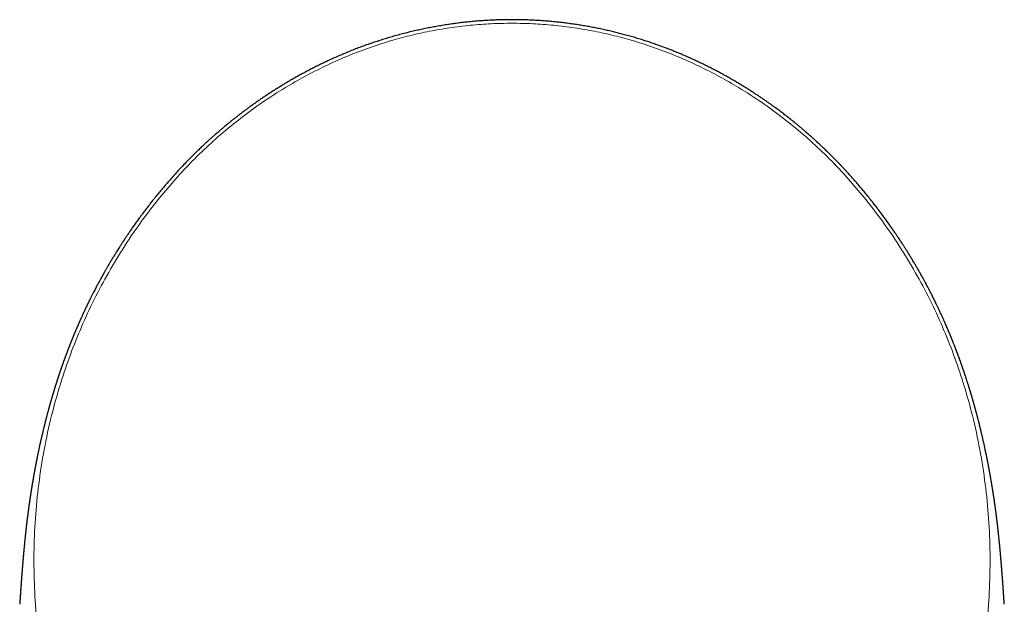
# Model space of a CAD drawing. Header units: millimetres. Extents: x 8 to 536, y 12 to 375.
# Tile 111 of 114: x 254 to 300, y 348 to 375. Entities that reach past the tile are written whole.
import ezdxf

# ---------------------------------------------------------------- set-up
doc = ezdxf.new("R2010")
doc.units = ezdxf.units.MM

msp = doc.modelspace()

# ---------------------------------------------------------------- linework, layer by layer
at = {"color": 7, "linetype": 'Continuous', "lineweight": 30}
for points, knots in [([(277.209, 375.161), (277.12, 375.161), (276.942, 375.16), (276.677, 375.155), (276.414, 375.146), (276.154, 375.134), (275.896, 375.119), (275.641, 375.101), (275.38, 375.079), (275.113, 375.053), (274.842, 375.022), (274.574, 374.989), (274.309, 374.952), (274.043, 374.912), (273.775, 374.868), (273.506, 374.82), (273.242, 374.77), (272.981, 374.716), (272.724, 374.66), (272.457, 374.598), (272.18, 374.53), (271.894, 374.455), (271.613, 374.378), (271.343, 374.299), (271.083, 374.219), (270.833, 374.139), (270.588, 374.057), (270.348, 373.974), (270.113, 373.889), (269.87, 373.797), (269.619, 373.7), (269.362, 373.595), (269.111, 373.49), (268.865, 373.382), (268.625, 373.274), (268.389, 373.164), (268.16, 373.054), (267.938, 372.944), (267.721, 372.834), (267.511, 372.724), (267.312, 372.617), (267.123, 372.513), (266.943, 372.412), (266.769, 372.312), (266.599, 372.213), (266.435, 372.115), (266.265, 372.012), (266.092, 371.904), (265.916, 371.793), (265.746, 371.683), (265.581, 371.574), (265.42, 371.467), (265.265, 371.361), (265.116, 371.257), (264.972, 371.155), (264.835, 371.056), (264.702, 370.96), (264.568, 370.86), (264.433, 370.758), (264.296, 370.654), (264.165, 370.552), (264.041, 370.454), (263.922, 370.359), (263.812, 370.27), (263.712, 370.188), (263.621, 370.113), (263.549, 370.052), (263.494, 370.005), (263.455, 369.972), (263.417, 369.94), (263.38, 369.909), (263.345, 369.878), (263.312, 369.85), (263.282, 369.824), (263.256, 369.801), (263.234, 369.782), (263.215, 369.765), (263.2, 369.752), (263.187, 369.741), (263.173, 369.729), (263.158, 369.715), (263.14, 369.699), (263.116, 369.679), (263.087, 369.653), (263.053, 369.622), (263.013, 369.587), (262.97, 369.548), (262.922, 369.505), (262.87, 369.458), (262.815, 369.407), (262.755, 369.352), (262.691, 369.293), (262.623, 369.229), (262.551, 369.162), (262.475, 369.09), (262.396, 369.014), (262.316, 368.936), (262.234, 368.857), (262.154, 368.778), (262.074, 368.698), (261.995, 368.618), (261.916, 368.539), (261.794, 368.414), (261.631, 368.243), (261.429, 368.028), (261.233, 367.813), (261.042, 367.599), (260.858, 367.387), (260.68, 367.178), (260.508, 366.971), (260.34, 366.765), (260.206, 366.597), (260.102, 366.464), (260.027, 366.368), (259.953, 366.272), (259.88, 366.177), (259.809, 366.082), (259.736, 365.985), (259.662, 365.884), (259.587, 365.782), (259.515, 365.683), (259.446, 365.587), (259.38, 365.495), (259.317, 365.405), (259.257, 365.319), (259.2, 365.237), (259.146, 365.159), (259.095, 365.085), (259.051, 365.02), (259.012, 364.962), (258.979, 364.913), (258.947, 364.866), (258.919, 364.823), (258.897, 364.789), (258.882, 364.767), (258.874, 364.755), (258.867, 364.744), (258.859, 364.733), (258.849, 364.717), (258.837, 364.698), (258.822, 364.676), (258.805, 364.65), (258.785, 364.62), (258.763, 364.586), (258.738, 364.548), (258.712, 364.506), (258.682, 364.46), (258.641, 364.396), (258.589, 364.314), (258.532, 364.223), (258.479, 364.138), (258.43, 364.06), (258.385, 363.985), (258.339, 363.91), (258.293, 363.834), (258.248, 363.759), (258.205, 363.687), (258.163, 363.616), (258.127, 363.554), (258.096, 363.501), (258.07, 363.457), (258.044, 363.413), (258.018, 363.367), (257.991, 363.32), (257.964, 363.273), (257.94, 363.23), (257.919, 363.194), (257.903, 363.166), (257.89, 363.142), (257.88, 363.124), (257.872, 363.11), (257.867, 363.101), (257.863, 363.093), (257.857, 363.082), (257.85, 363.069), (257.839, 363.05), (257.825, 363.025), (257.809, 362.996), (257.791, 362.965), (257.774, 362.932), (257.755, 362.899), (257.73, 362.853), (257.697, 362.793), (257.657, 362.718), (257.614, 362.638), (257.57, 362.555), (257.524, 362.467), (257.476, 362.376), (257.433, 362.293), (257.396, 362.22), (257.364, 362.158), (257.333, 362.097), (257.304, 362.038), (257.28, 361.991), (257.263, 361.957), (257.251, 361.933), (257.24, 361.91), (257.229, 361.889), (257.22, 361.869), (257.212, 361.853), (257.206, 361.84), (257.201, 361.831), (257.197, 361.823), (257.192, 361.813), (257.186, 361.8), (257.178, 361.783), (257.168, 361.764), (257.157, 361.741), (257.145, 361.716), (257.132, 361.689), (257.117, 361.658), (257.101, 361.625), (257.065, 361.549), (257.01, 361.433), (256.937, 361.277), (256.866, 361.123), (256.814, 361.008), (256.781, 360.933), (256.765, 360.898), (256.751, 360.867), (256.739, 360.84), (256.729, 360.816), (256.722, 360.799), (256.716, 360.787), (256.713, 360.779), (256.71, 360.772), (256.707, 360.767), (256.705, 360.762), (256.703, 360.756), (256.7, 360.749), (256.695, 360.739), (256.689, 360.725), (256.681, 360.708), (256.673, 360.687), (256.663, 360.666), (256.654, 360.645), (256.642, 360.617), (256.628, 360.583), (256.611, 360.544), (256.594, 360.504), (256.576, 360.463), (256.561, 360.427), (256.549, 360.398), (256.541, 360.379), (256.534, 360.363), (256.529, 360.35), (256.525, 360.34), (256.521, 360.331), (256.516, 360.319), (256.51, 360.304), (256.502, 360.285), (256.492, 360.261), (256.48, 360.232), (256.467, 360.2), (256.452, 360.165), (256.439, 360.132), (256.427, 360.102), (256.416, 360.076), (256.405, 360.048), (256.393, 360.02), (256.383, 359.994), (256.375, 359.973), (256.368, 359.957), (256.364, 359.945), (256.359, 359.935), (256.354, 359.922), (256.348, 359.907), (256.341, 359.888), (256.332, 359.867), (256.323, 359.843), (256.314, 359.82), (256.305, 359.797), (256.296, 359.774), (256.285, 359.746), (256.272, 359.714), (256.258, 359.677), (256.245, 359.643), (256.235, 359.618), (256.228, 359.601), (256.224, 359.59), (256.22, 359.579), (256.215, 359.566), (256.209, 359.55), (256.202, 359.531), (256.194, 359.51), (256.183, 359.481), (256.169, 359.445), (256.154, 359.405), (256.14, 359.368), (256.128, 359.336), (256.118, 359.308), (256.109, 359.283), (256.101, 359.262), (256.095, 359.247), (256.092, 359.237), (256.089, 359.231), (256.087, 359.224), (256.083, 359.215), (256.079, 359.203), (256.073, 359.187), (256.067, 359.169), (256.057, 359.144), (256.046, 359.112), (256.033, 359.077), (256.021, 359.045), (256.011, 359.016), (256.002, 358.991), (255.994, 358.968), (255.987, 358.948), (255.98, 358.929), (255.972, 358.907), (255.962, 358.88), (255.952, 358.85), (255.941, 358.818), (255.93, 358.787), (255.919, 358.756), (255.909, 358.727), (255.9, 358.703), (255.893, 358.683), (255.887, 358.665), (255.881, 358.645), (255.871, 358.617), (255.858, 358.579), (255.842, 358.534), (255.827, 358.489), (255.813, 358.446), (255.801, 358.412), (255.792, 358.384), (255.784, 358.361), (255.776, 358.336), (255.768, 358.311), (255.76, 358.287), (255.752, 358.264), (255.746, 358.244), (255.74, 358.225), (255.734, 358.209), (255.73, 358.195), (255.726, 358.183), (255.722, 358.171), (255.718, 358.158), (255.713, 358.142), (255.706, 358.123), (255.699, 358.099), (255.69, 358.073), (255.682, 358.046), (255.673, 358.021), (255.666, 357.998), (255.66, 357.979), (255.655, 357.962), (255.649, 357.945), (255.643, 357.926), (255.637, 357.904), (255.629, 357.88), (255.62, 357.851), (255.61, 357.819), (255.599, 357.786), (255.59, 357.754), (255.581, 357.726), (255.573, 357.701), (255.565, 357.676), (255.557, 357.649), (255.548, 357.62), (255.539, 357.59), (255.53, 357.559), (255.52, 357.526), (255.51, 357.491), (255.5, 357.458), (255.491, 357.43), (255.484, 357.406), (255.478, 357.384), (255.471, 357.361), (255.463, 357.334), (255.454, 357.304), (255.444, 357.271), (255.434, 357.234), (255.423, 357.196), (255.412, 357.16), (255.403, 357.127), (255.394, 357.097), (255.387, 357.071), (255.379, 357.045), (255.373, 357.022), (255.367, 357.001), (255.361, 356.981), (255.355, 356.959), (255.349, 356.936), (255.342, 356.913), (255.336, 356.889), (255.329, 356.865), (255.323, 356.843), (255.318, 356.825), (255.313, 356.809), (255.309, 356.792), (255.304, 356.773), (255.299, 356.756), (255.294, 356.738), (255.286, 356.708), (255.274, 356.665), (255.259, 356.609), (255.244, 356.554), (255.229, 356.498), (255.215, 356.444), (255.201, 356.393), (255.189, 356.344), (255.18, 356.309), (255.173, 356.282), (255.168, 356.264), (255.164, 356.247), (255.16, 356.232), (255.156, 356.218), (255.152, 356.201), (255.148, 356.184), (255.143, 356.168), (255.139, 356.152), (255.135, 356.134), (255.129, 356.112), (255.123, 356.088), (255.118, 356.065), (255.113, 356.046), (255.109, 356.03), (255.106, 356.017), (255.103, 356.006), (255.099, 355.992), (255.092, 355.964), (255.081, 355.92), (255.067, 355.863), (255.054, 355.806), (255.04, 355.75), (255.026, 355.693), (255.01, 355.626), (254.992, 355.548), (254.971, 355.46), (254.951, 355.372), (254.932, 355.286), (254.913, 355.202), (254.894, 355.118), (254.878, 355.044), (254.864, 354.981), (254.852, 354.928), (254.841, 354.875), (254.83, 354.822), (254.819, 354.773), (254.811, 354.732), (254.803, 354.695), (254.795, 354.658), (254.787, 354.619), (254.78, 354.582), (254.772, 354.544), (254.764, 354.507), (254.757, 354.472), (254.75, 354.437), (254.743, 354.402), (254.736, 354.368), (254.729, 354.333), (254.723, 354.302), (254.718, 354.275), (254.713, 354.251), (254.708, 354.226), (254.703, 354.201), (254.699, 354.177), (254.694, 354.154), (254.69, 354.13), (254.685, 354.107), (254.682, 354.088), (254.678, 354.068), (254.674, 354.046), (254.67, 354.025), (254.666, 354.006), (254.662, 353.986), (254.659, 353.966), (254.655, 353.948), (254.652, 353.933), (254.65, 353.918), (254.647, 353.903), (254.644, 353.886), (254.64, 353.868), (254.637, 353.853), (254.635, 353.839), (254.632, 353.825), (254.629, 353.809), (254.626, 353.793), (254.624, 353.779), (254.622, 353.767), (254.62, 353.757), (254.618, 353.745), (254.615, 353.73), (254.612, 353.714), (254.609, 353.698), (254.606, 353.683), (254.604, 353.668), (254.601, 353.652), (254.598, 353.634), (254.595, 353.617), (254.592, 353.603), (254.59, 353.589), (254.587, 353.572), (254.583, 353.553), (254.58, 353.533), (254.577, 353.515), (254.574, 353.498), (254.57, 353.479), (254.567, 353.459), (254.564, 353.44), (254.561, 353.422), (254.558, 353.405), (254.554, 353.385), (254.551, 353.364), (254.547, 353.345), (254.544, 353.327), (254.541, 353.307), (254.537, 353.286), (254.534, 353.266), (254.53, 353.244), (254.526, 353.216), (254.52, 353.183), (254.515, 353.149), (254.509, 353.116), (254.504, 353.083), (254.498, 353.05), (254.493, 353.017), (254.488, 352.987), (254.484, 352.961), (254.48, 352.937), (254.476, 352.914), (254.473, 352.89), (254.469, 352.869), (254.466, 352.85), (254.463, 352.83), (254.46, 352.81), (254.457, 352.792), (254.454, 352.772), (254.45, 352.748), (254.446, 352.718), (254.441, 352.687), (254.437, 352.657), (254.432, 352.628), (254.428, 352.598), (254.423, 352.567), (254.418, 352.535), (254.413, 352.502), (254.409, 352.47), (254.404, 352.437), (254.4, 352.409), (254.397, 352.386), (254.394, 352.37), (254.392, 352.354), (254.389, 352.336), (254.386, 352.316), (254.384, 352.297), (254.381, 352.277), (254.378, 352.256), (254.374, 352.231), (254.371, 352.206), (254.368, 352.183), (254.365, 352.16), (254.361, 352.136), (254.358, 352.11), (254.355, 352.089), (254.353, 352.073), (254.351, 352.06), (254.349, 352.047), (254.347, 352.032), (254.344, 352.013), (254.342, 351.992), (254.339, 351.972), (254.337, 351.955), (254.334, 351.938), (254.332, 351.921), (254.33, 351.903), (254.327, 351.885), (254.325, 351.868), (254.323, 351.852), (254.321, 351.835), (254.318, 351.814), (254.315, 351.786), (254.311, 351.757), (254.307, 351.729), (254.304, 351.704), (254.301, 351.68), (254.298, 351.655), (254.294, 351.628), (254.291, 351.601), (254.288, 351.577), (254.285, 351.554), (254.282, 351.53), (254.279, 351.502), (254.275, 351.472), (254.272, 351.443), (254.268, 351.416), (254.265, 351.388), (254.261, 351.357), (254.257, 351.32), (254.252, 351.282), (254.248, 351.246), (254.244, 351.213), (254.241, 351.18), (254.235, 351.131), (254.228, 351.07), (254.22, 350.997), (254.212, 350.929), (254.205, 350.858), (254.197, 350.783), (254.189, 350.707), (254.181, 350.634), (254.174, 350.562), (254.166, 350.488), (254.159, 350.411), (254.151, 350.334), (254.143, 350.255), (254.136, 350.179), (254.13, 350.117), (254.126, 350.067), (254.122, 350.028), (254.118, 349.986), (254.114, 349.941), (254.111, 349.9), (254.107, 349.865), (254.105, 349.839), (254.103, 349.814), (254.101, 349.79), (254.099, 349.764), (254.096, 349.737), (254.094, 349.709), (254.091, 349.683), (254.089, 349.658), (254.087, 349.636), (254.086, 349.616), (254.084, 349.595), (254.082, 349.572), (254.08, 349.546), (254.078, 349.521), (254.076, 349.499), (254.074, 349.48), (254.073, 349.461), (254.071, 349.441), (254.069, 349.42), (254.068, 349.399), (254.066, 349.379), (254.065, 349.361), (254.063, 349.346), (254.062, 349.332), (254.061, 349.317), (254.06, 349.3), (254.058, 349.282), (254.057, 349.265), (254.056, 349.25), (254.054, 349.236), (254.053, 349.219), (254.052, 349.199), (254.05, 349.177), (254.048, 349.158), (254.047, 349.141), (254.046, 349.123), (254.044, 349.103), (254.042, 349.082), (254.041, 349.064), (254.04, 349.047), (254.038, 349.029), (254.037, 349.009), (254.035, 348.991), (254.034, 348.977), (254.033, 348.964), (254.032, 348.951), (254.031, 348.935), (254.03, 348.919), (254.028, 348.9), (254.027, 348.876), (254.025, 348.849), (254.023, 348.821), (254.021, 348.795), (254.019, 348.769), (254.017, 348.742), (254.015, 348.715), (254.013, 348.689), (254.011, 348.667), (254.01, 348.646), (254.008, 348.625), (254.006, 348.601), (254.005, 348.579), (254.003, 348.559), (254.002, 348.541), (254.001, 348.522), (253.999, 348.502), (253.998, 348.484), (253.997, 348.465), (253.995, 348.447), (253.994, 348.428), (253.993, 348.411), (253.991, 348.393), (253.99, 348.372), (253.988, 348.352), (253.987, 348.333), (253.986, 348.315), (253.984, 348.293), (253.983, 348.269), (253.981, 348.243), (253.979, 348.219), (253.977, 348.193), (253.975, 348.166), (253.973, 348.136), (253.971, 348.104), (253.969, 348.071), (253.967, 348.038), (253.964, 348.004), (253.962, 347.971), (253.96, 347.942), (253.958, 347.919), (253.957, 347.901), (253.956, 347.886), (253.955, 347.871), (253.954, 347.853), (253.952, 347.83), (253.95, 347.802), (253.948, 347.768), (253.946, 347.73), (253.943, 347.686), (253.939, 347.637), (253.936, 347.581), (253.933, 347.543), (253.932, 347.523)], [0, 0, 0, 0, 0.005836, 0.011625, 0.017366, 0.023061, 0.028708, 0.034309, 0.039862, 0.045916, 0.051913, 0.057853, 0.063736, 0.069562, 0.075678, 0.081731, 0.08772, 0.093646, 0.099508, 0.105307, 0.112059, 0.118723, 0.125298, 0.131784, 0.137866, 0.143868, 0.149791, 0.155634, 0.161398, 0.167083, 0.173682, 0.18017, 0.186549, 0.192816, 0.199098, 0.205265, 0.211317, 0.217254, 0.223077, 0.228787, 0.234382, 0.23949, 0.244499, 0.24941, 0.254221, 0.258933, 0.263545, 0.268854, 0.274025, 0.279059, 0.283956, 0.28881, 0.293522, 0.298091, 0.302516, 0.306799, 0.310939, 0.314953, 0.319491, 0.323875, 0.328103, 0.332177, 0.336096, 0.339859, 0.343044, 0.346108, 0.349053, 0.3504, 0.35172, 0.353014, 0.354281, 0.355479, 0.356645, 0.35768, 0.358584, 0.359358, 0.360002, 0.360526, 0.360927, 0.361374, 0.361914, 0.36255, 0.363279, 0.364346, 0.365567, 0.36694, 0.368467, 0.370147, 0.371981, 0.373967, 0.376107, 0.3784, 0.380846, 0.383444, 0.386196, 0.389101, 0.392158, 0.395095, 0.398114, 0.401122, 0.404118, 0.407101, 0.410072, 0.418109, 0.426053, 0.433904, 0.441662, 0.449327, 0.456765, 0.464113, 0.471371, 0.478539, 0.481914, 0.485269, 0.488603, 0.491917, 0.495201, 0.498402, 0.502052, 0.505572, 0.50896, 0.512217, 0.515406, 0.518459, 0.521375, 0.524155, 0.526798, 0.529306, 0.531677, 0.533441, 0.535113, 0.536677, 0.538135, 0.539487, 0.540016, 0.540405, 0.54069, 0.541077, 0.54159, 0.542218, 0.542968, 0.543841, 0.544836, 0.545974, 0.54724, 0.548632, 0.550151, 0.551796, 0.555082, 0.558226, 0.560915, 0.563493, 0.565958, 0.568312, 0.570935, 0.573404, 0.575719, 0.578006, 0.580395, 0.581782, 0.5832, 0.584651, 0.586135, 0.587651, 0.589199, 0.590749, 0.591819, 0.592733, 0.59349, 0.594091, 0.594536, 0.594776, 0.595011, 0.59534, 0.595761, 0.596275, 0.597188, 0.598153, 0.599155, 0.600193, 0.601267, 0.602377, 0.604644, 0.607047, 0.609585, 0.612249, 0.615036, 0.617946, 0.620979, 0.622908, 0.624885, 0.626883, 0.628755, 0.630475, 0.631264, 0.632017, 0.632733, 0.633413, 0.634045, 0.634563, 0.634957, 0.635227, 0.635447, 0.635753, 0.636161, 0.636673, 0.637287, 0.638004, 0.638774, 0.639636, 0.640589, 0.641633, 0.642739, 0.647645, 0.65248, 0.657246, 0.661941, 0.663124, 0.664193, 0.665145, 0.665981, 0.6667, 0.667303, 0.667578, 0.667819, 0.668027, 0.668202, 0.668344, 0.668472, 0.668684, 0.668993, 0.669422, 0.669957, 0.670599, 0.671265, 0.67191, 0.672535, 0.673803, 0.674975, 0.676146, 0.677407, 0.678758, 0.679414, 0.680003, 0.680495, 0.680889, 0.681185, 0.681389, 0.681735, 0.682193, 0.682764, 0.683499, 0.684364, 0.68534, 0.686392, 0.687517, 0.688284, 0.689081, 0.689909, 0.690767, 0.691636, 0.692213, 0.692671, 0.693011, 0.693288, 0.693631, 0.6941, 0.694658, 0.695306, 0.696028, 0.696737, 0.697421, 0.69808, 0.698714, 0.699908, 0.701, 0.701994, 0.702888, 0.703212, 0.703521, 0.703819, 0.70419, 0.704664, 0.705241, 0.705881, 0.706499, 0.707813, 0.709002, 0.710065, 0.711003, 0.711823, 0.712539, 0.713151, 0.713659, 0.71385, 0.71402, 0.714188, 0.714443, 0.714798, 0.715252, 0.715803, 0.716371, 0.717491, 0.718517, 0.719449, 0.720264, 0.720994, 0.721639, 0.722199, 0.722707, 0.723328, 0.724095, 0.72499, 0.725897, 0.726798, 0.727691, 0.728536, 0.729266, 0.729757, 0.730233, 0.730777, 0.731391, 0.732657, 0.733943, 0.735214, 0.736429, 0.737528, 0.738088, 0.738744, 0.739477, 0.740184, 0.740847, 0.741465, 0.742038, 0.742562, 0.742991, 0.743376, 0.743717, 0.744013, 0.744341, 0.744773, 0.745311, 0.745933, 0.746701, 0.747439, 0.748147, 0.748784, 0.749295, 0.749724, 0.750162, 0.75067, 0.751249, 0.751905, 0.752666, 0.753533, 0.754506, 0.75535, 0.756076, 0.756731, 0.75739, 0.758055, 0.758892, 0.759663, 0.76043, 0.761344, 0.762306, 0.763177, 0.763933, 0.764529, 0.765059, 0.76567, 0.766363, 0.767144, 0.768025, 0.769005, 0.770034, 0.770975, 0.771843, 0.772594, 0.773253, 0.773922, 0.774588, 0.775051, 0.775542, 0.776139, 0.776734, 0.777303, 0.777915, 0.778579, 0.779189, 0.779608, 0.779956, 0.780404, 0.780924, 0.781382, 0.781778, 0.782247, 0.783737, 0.785052, 0.786544, 0.787934, 0.789279, 0.79067, 0.791829, 0.792969, 0.793374, 0.793857, 0.794295, 0.794647, 0.79499, 0.795419, 0.795881, 0.796295, 0.79665, 0.79706, 0.797619, 0.798312, 0.798888, 0.799352, 0.799759, 0.800054, 0.800326, 0.800644, 0.801052, 0.802476, 0.803932, 0.805328, 0.806733, 0.808148, 0.809538, 0.81174, 0.813945, 0.816148, 0.818236, 0.820318, 0.822393, 0.824465, 0.825771, 0.827099, 0.828355, 0.829685, 0.831024, 0.831932, 0.832742, 0.833781, 0.834644, 0.835606, 0.836521, 0.837437, 0.838309, 0.839131, 0.839987, 0.84085, 0.84166, 0.84255, 0.843132, 0.843647, 0.844273, 0.844967, 0.845491, 0.846041, 0.846697, 0.84726, 0.847663, 0.848147, 0.848736, 0.849253, 0.849661, 0.850128, 0.850708, 0.851139, 0.851497, 0.851809, 0.852182, 0.852629, 0.853076, 0.853452, 0.853762, 0.854107, 0.854481, 0.854907, 0.855273, 0.855546, 0.855755, 0.856038, 0.856413, 0.856838, 0.857253, 0.857588, 0.857916, 0.858317, 0.858784, 0.859207, 0.859559, 0.859865, 0.860229, 0.860755, 0.861272, 0.86169, 0.862064, 0.862532, 0.863078, 0.863555, 0.863935, 0.864343, 0.864852, 0.865392, 0.86585, 0.866234, 0.866721, 0.867299, 0.86779, 0.868175, 0.868962, 0.869839, 0.870584, 0.871422, 0.872238, 0.873027, 0.873838, 0.874675, 0.875225, 0.875763, 0.876371, 0.876976, 0.877485, 0.8779, 0.878392, 0.878915, 0.879367, 0.879752, 0.880387, 0.881125, 0.881933, 0.882613, 0.88333, 0.884099, 0.884807, 0.8856, 0.886416, 0.887223, 0.88799, 0.888826, 0.889267, 0.889661, 0.890023, 0.890448, 0.890953, 0.89146, 0.891872, 0.892378, 0.893004, 0.89366, 0.894185, 0.894687, 0.895326, 0.89597, 0.896537, 0.896847, 0.897141, 0.897441, 0.897802, 0.898262, 0.898825, 0.899287, 0.899684, 0.900069, 0.900498, 0.900924, 0.901385, 0.901789, 0.902146, 0.902472, 0.903026, 0.903689, 0.90445, 0.905128, 0.905695, 0.906217, 0.906814, 0.907512, 0.908163, 0.908722, 0.909234, 0.909765, 0.910434, 0.911191, 0.911901, 0.912503, 0.913094, 0.91385, 0.91476, 0.915693, 0.916524, 0.917282, 0.918027, 0.918798, 0.920717, 0.922317, 0.923887, 0.925476, 0.92727, 0.929085, 0.930722, 0.932324, 0.934057, 0.935808, 0.937578, 0.939379, 0.941154, 0.942778, 0.943648, 0.944516, 0.94546, 0.946504, 0.94756, 0.948233, 0.948831, 0.949369, 0.9499, 0.950456, 0.951096, 0.951713, 0.952345, 0.952905, 0.953371, 0.953814, 0.954257, 0.954794, 0.955375, 0.955973, 0.956453, 0.956866, 0.957272, 0.957714, 0.958184, 0.958708, 0.959149, 0.959525, 0.959864, 0.960152, 0.960474, 0.960861, 0.961301, 0.961666, 0.961994, 0.962298, 0.962637, 0.963114, 0.963636, 0.964059, 0.964416, 0.964774, 0.96526, 0.965739, 0.966141, 0.966478, 0.966854, 0.967391, 0.967772, 0.968059, 0.968329, 0.968612, 0.968949, 0.969353, 0.969711, 0.970214, 0.970936, 0.971495, 0.972065, 0.972675, 0.973241, 0.973821, 0.974432, 0.974963, 0.975325, 0.975813, 0.976357, 0.976876, 0.977298, 0.977637, 0.978092, 0.978553, 0.978946, 0.979311, 0.979759, 0.980187, 0.980524, 0.980907, 0.98139, 0.981875, 0.982251, 0.982614, 0.983074, 0.983705, 0.984206, 0.984744, 0.985317, 0.9859, 0.986538, 0.987253, 0.988006, 0.988713, 0.989456, 0.990207, 0.990888, 0.991331, 0.991726, 0.99207, 0.992363, 0.992717, 0.993216, 0.99386, 0.994578, 0.995418, 0.99638, 0.997465, 0.998671, 1, 1, 1, 1]), ([(300.487, 347.523), (300.485, 347.544), (300.482, 347.584), (300.479, 347.642), (300.475, 347.693), (300.472, 347.737), (300.47, 347.774), (300.468, 347.804), (300.466, 347.828), (300.465, 347.846), (300.464, 347.863), (300.462, 347.88), (300.461, 347.899), (300.46, 347.921), (300.458, 347.947), (300.456, 347.975), (300.454, 348.007), (300.452, 348.04), (300.449, 348.075), (300.447, 348.11), (300.444, 348.148), (300.441, 348.187), (300.439, 348.225), (300.436, 348.26), (300.434, 348.292), (300.432, 348.325), (300.429, 348.357), (300.427, 348.384), (300.426, 348.407), (300.425, 348.425), (300.423, 348.442), (300.422, 348.459), (300.421, 348.475), (300.42, 348.493), (300.418, 348.51), (300.417, 348.525), (300.417, 348.536), (300.416, 348.549), (300.415, 348.565), (300.413, 348.582), (300.412, 348.598), (300.411, 348.614), (300.41, 348.63), (300.409, 348.647), (300.407, 348.663), (300.407, 348.676), (300.406, 348.687), (300.405, 348.699), (300.404, 348.713), (300.403, 348.729), (300.401, 348.746), (300.4, 348.763), (300.399, 348.777), (300.398, 348.789), (300.397, 348.802), (300.396, 348.817), (300.395, 348.832), (300.394, 348.844), (300.393, 348.858), (300.392, 348.874), (300.39, 348.894), (300.389, 348.914), (300.387, 348.931), (300.386, 348.947), (300.385, 348.964), (300.384, 348.982), (300.382, 348.998), (300.381, 349.012), (300.38, 349.027), (300.379, 349.045), (300.377, 349.063), (300.376, 349.081), (300.375, 349.096), (300.374, 349.111), (300.372, 349.126), (300.371, 349.144), (300.37, 349.162), (300.368, 349.177), (300.367, 349.19), (300.367, 349.201), (300.366, 349.212), (300.365, 349.226), (300.363, 349.242), (300.362, 349.259), (300.361, 349.274), (300.36, 349.288), (300.359, 349.3), (300.357, 349.32), (300.355, 349.349), (300.352, 349.382), (300.35, 349.411), (300.347, 349.441), (300.344, 349.475), (300.341, 349.509), (300.339, 349.539), (300.337, 349.563), (300.335, 349.585), (300.333, 349.608), (300.331, 349.631), (300.329, 349.654), (300.327, 349.676), (300.325, 349.697), (300.324, 349.72), (300.321, 349.744), (300.319, 349.772), (300.316, 349.804), (300.313, 349.835), (300.311, 349.865), (300.308, 349.896), (300.305, 349.929), (300.302, 349.967), (300.298, 350.008), (300.294, 350.052), (300.29, 350.096), (300.284, 350.157), (300.277, 350.231), (300.268, 350.32), (300.26, 350.408), (300.251, 350.497), (300.243, 350.578), (300.236, 350.649), (300.229, 350.71), (300.223, 350.769), (300.217, 350.828), (300.211, 350.877), (300.207, 350.919), (300.203, 350.952), (300.199, 350.987), (300.196, 351.019), (300.192, 351.049), (300.189, 351.077), (300.186, 351.105), (300.183, 351.132), (300.18, 351.16), (300.177, 351.188), (300.173, 351.218), (300.17, 351.248), (300.167, 351.273), (300.164, 351.294), (300.162, 351.313), (300.16, 351.331), (300.158, 351.35), (300.155, 351.376), (300.151, 351.408), (300.147, 351.442), (300.143, 351.472), (300.14, 351.5), (300.136, 351.53), (300.132, 351.562), (300.128, 351.592), (300.125, 351.618), (300.122, 351.642), (300.119, 351.668), (300.115, 351.696), (300.112, 351.724), (300.108, 351.75), (300.105, 351.773), (300.103, 351.793), (300.1, 351.813), (300.098, 351.833), (300.095, 351.853), (300.093, 351.871), (300.091, 351.887), (300.088, 351.906), (300.085, 351.929), (300.081, 351.958), (300.077, 351.99), (300.072, 352.026), (300.067, 352.066), (300.061, 352.106), (300.056, 352.145), (300.05, 352.184), (300.045, 352.224), (300.039, 352.266), (300.033, 352.306), (300.027, 352.348), (300.022, 352.386), (300.016, 352.426), (300.01, 352.464), (300.005, 352.502), (300, 352.535), (299.996, 352.562), (299.993, 352.582), (299.99, 352.601), (299.987, 352.62), (299.984, 352.641), (299.981, 352.663), (299.978, 352.682), (299.975, 352.7), (299.972, 352.719), (299.969, 352.737), (299.967, 352.752), (299.965, 352.763), (299.964, 352.774), (299.962, 352.787), (299.959, 352.802), (299.957, 352.819), (299.954, 352.835), (299.952, 352.849), (299.95, 352.864), (299.947, 352.88), (299.944, 352.898), (299.941, 352.916), (299.939, 352.933), (299.936, 352.949), (299.933, 352.967), (299.93, 352.986), (299.927, 353.005), (299.925, 353.021), (299.921, 353.044), (299.916, 353.074), (299.91, 353.11), (299.904, 353.147), (299.898, 353.182), (299.893, 353.211), (299.89, 353.233), (299.887, 353.251), (299.884, 353.268), (299.881, 353.283), (299.879, 353.299), (299.876, 353.316), (299.873, 353.335), (299.87, 353.352), (299.865, 353.378), (299.86, 353.411), (299.852, 353.455), (299.844, 353.498), (299.837, 353.541), (299.829, 353.585), (299.822, 353.623), (299.817, 353.655), (299.812, 353.681), (299.807, 353.709), (299.802, 353.736), (299.798, 353.761), (299.793, 353.785), (299.788, 353.813), (299.783, 353.842), (299.777, 353.871), (299.772, 353.9), (299.767, 353.93), (299.761, 353.961), (299.754, 353.996), (299.747, 354.033), (299.74, 354.07), (299.733, 354.107), (299.726, 354.145), (299.718, 354.184), (299.71, 354.225), (299.702, 354.268), (299.694, 354.309), (299.685, 354.352), (299.677, 354.392), (299.669, 354.435), (299.661, 354.472), (299.654, 354.509), (299.647, 354.54), (299.64, 354.574), (299.634, 354.606), (299.627, 354.638), (299.617, 354.684), (299.605, 354.746), (299.588, 354.825), (299.571, 354.905), (299.554, 354.985), (299.536, 355.065), (299.518, 355.144), (299.502, 355.219), (299.486, 355.288), (299.472, 355.352), (299.458, 355.414), (299.443, 355.475), (299.429, 355.536), (299.414, 355.6), (299.403, 355.647), (299.396, 355.677), (299.392, 355.691), (299.389, 355.706), (299.385, 355.722), (299.381, 355.739), (299.377, 355.753), (299.374, 355.766), (299.371, 355.781), (299.367, 355.797), (299.363, 355.813), (299.359, 355.828), (299.356, 355.842), (299.352, 355.856), (299.349, 355.872), (299.344, 355.889), (299.341, 355.904), (299.337, 355.918), (299.334, 355.932), (299.33, 355.948), (299.326, 355.964), (299.322, 355.979), (299.319, 355.992), (299.316, 356.005), (299.312, 356.022), (299.307, 356.041), (299.302, 356.062), (299.297, 356.081), (299.288, 356.115), (299.275, 356.166), (299.258, 356.234), (299.244, 356.287), (299.235, 356.321), (299.231, 356.336), (299.227, 356.352), (299.223, 356.369), (299.219, 356.386), (299.215, 356.401), (299.211, 356.415), (299.207, 356.431), (299.202, 356.448), (299.198, 356.466), (299.193, 356.482), (299.189, 356.497), (299.185, 356.514), (299.18, 356.532), (299.175, 356.55), (299.171, 356.567), (299.166, 356.584), (299.161, 356.603), (299.156, 356.622), (299.151, 356.639), (299.147, 356.655), (299.142, 356.672), (299.136, 356.695), (299.129, 356.721), (299.121, 356.752), (299.112, 356.783), (299.104, 356.813), (299.096, 356.841), (299.09, 356.864), (299.084, 356.884), (299.08, 356.9), (299.074, 356.919), (299.069, 356.938), (299.064, 356.956), (299.06, 356.969), (299.057, 356.981), (299.053, 356.995), (299.048, 357.015), (299.04, 357.04), (299.033, 357.067), (299.025, 357.095), (299.018, 357.12), (299.011, 357.141), (299.006, 357.16), (299.001, 357.177), (298.997, 357.193), (298.992, 357.21), (298.985, 357.232), (298.977, 357.261), (298.967, 357.296), (298.956, 357.333), (298.945, 357.371), (298.934, 357.408), (298.924, 357.44), (298.916, 357.467), (298.91, 357.488), (298.904, 357.507), (298.899, 357.524), (298.894, 357.541), (298.889, 357.557), (298.883, 357.576), (298.877, 357.598), (298.869, 357.623), (298.861, 357.648), (298.854, 357.673), (298.847, 357.696), (298.84, 357.717), (298.834, 357.736), (298.829, 357.754), (298.823, 357.773), (298.816, 357.795), (298.808, 357.82), (298.796, 357.861), (298.778, 357.916), (298.757, 357.983), (298.736, 358.047), (298.716, 358.11), (298.697, 358.169), (298.679, 358.223), (298.662, 358.275), (298.649, 358.316), (298.639, 358.346), (298.633, 358.363), (298.628, 358.379), (298.622, 358.396), (298.615, 358.416), (298.606, 358.444), (298.595, 358.476), (298.584, 358.508), (298.575, 358.538), (298.566, 358.563), (298.558, 358.586), (298.552, 358.604), (298.547, 358.619), (298.543, 358.63), (298.539, 358.64), (298.536, 358.65), (298.532, 358.662), (298.527, 358.677), (298.52, 358.697), (298.511, 358.722), (298.502, 358.749), (298.493, 358.774), (298.485, 358.797), (298.478, 358.818), (298.47, 358.84), (298.462, 358.862), (298.454, 358.884), (298.449, 358.899), (298.445, 358.91), (298.442, 358.92), (298.438, 358.931), (298.433, 358.944), (298.427, 358.961), (298.419, 358.984), (298.409, 359.012), (298.397, 359.044), (298.385, 359.077), (298.373, 359.111), (298.361, 359.144), (298.35, 359.175), (298.34, 359.202), (298.33, 359.228), (298.32, 359.257), (298.308, 359.288), (298.295, 359.322), (298.282, 359.358), (298.268, 359.395), (298.254, 359.431), (298.242, 359.464), (298.232, 359.492), (298.223, 359.513), (298.217, 359.531), (298.211, 359.546), (298.206, 359.558), (298.202, 359.569), (298.197, 359.582), (298.19, 359.6), (298.182, 359.621), (298.173, 359.645), (298.163, 359.671), (298.149, 359.707), (298.132, 359.751), (298.111, 359.803), (298.092, 359.853), (298.075, 359.893), (298.063, 359.926), (298.053, 359.951), (298.043, 359.975), (298.032, 360.001), (298.021, 360.03), (298.008, 360.062), (297.994, 360.096), (297.98, 360.13), (297.967, 360.163), (297.953, 360.195), (297.94, 360.228), (297.927, 360.259), (297.915, 360.289), (297.904, 360.315), (297.895, 360.336), (297.888, 360.352), (297.883, 360.365), (297.877, 360.378), (297.87, 360.395), (297.862, 360.415), (297.853, 360.437), (297.842, 360.462), (297.831, 360.488), (297.819, 360.516), (297.807, 360.544), (297.795, 360.573), (297.783, 360.601), (297.771, 360.629), (297.76, 360.654), (297.75, 360.678), (297.741, 360.698), (297.734, 360.714), (297.728, 360.729), (297.722, 360.742), (297.716, 360.756), (297.709, 360.771), (297.7, 360.791), (297.69, 360.815), (297.677, 360.844), (297.663, 360.876), (297.644, 360.918), (297.621, 360.971), (297.592, 361.036), (297.561, 361.103), (297.529, 361.174), (297.495, 361.248), (297.459, 361.324), (297.424, 361.399), (297.39, 361.472), (297.358, 361.541), (297.326, 361.607), (297.3, 361.661), (297.279, 361.704), (297.264, 361.736), (297.249, 361.765), (297.237, 361.791), (297.226, 361.814), (297.217, 361.832), (297.209, 361.848), (297.201, 361.864), (297.193, 361.881), (297.182, 361.902), (297.17, 361.927), (297.156, 361.956), (297.131, 362.006), (297.096, 362.075), (297.053, 362.161), (297.01, 362.243), (296.971, 362.321), (296.932, 362.395), (296.894, 362.469), (296.852, 362.547), (296.808, 362.63), (296.762, 362.717), (296.722, 362.79), (296.691, 362.847), (296.67, 362.886), (296.65, 362.922), (296.632, 362.955), (296.616, 362.984), (296.6, 363.012), (296.586, 363.038), (296.573, 363.061), (296.563, 363.08), (296.554, 363.096), (296.546, 363.11), (296.538, 363.125), (296.528, 363.142), (296.516, 363.163), (296.502, 363.188), (296.486, 363.217), (296.467, 363.251), (296.445, 363.288), (296.423, 363.326), (296.401, 363.365), (296.379, 363.404), (296.356, 363.444), (296.332, 363.485), (296.301, 363.538), (296.264, 363.602), (296.217, 363.681), (296.169, 363.761), (296.12, 363.843), (296.073, 363.921), (296.027, 363.996), (295.984, 364.066), (295.943, 364.133), (295.903, 364.196), (295.865, 364.257), (295.815, 364.336), (295.753, 364.434), (295.698, 364.519), (295.662, 364.575), (295.646, 364.6), (295.63, 364.625), (295.613, 364.65), (295.598, 364.674), (295.583, 364.696), (295.571, 364.714), (295.561, 364.729), (295.553, 364.741), (295.547, 364.751), (295.542, 364.759), (295.537, 364.766), (295.532, 364.774), (295.524, 364.786), (295.514, 364.801), (295.502, 364.82), (295.483, 364.848), (295.457, 364.886), (295.425, 364.934), (295.391, 364.985), (295.352, 365.042), (295.309, 365.106), (295.259, 365.178), (295.207, 365.254), (295.152, 365.334), (295.095, 365.414), (295, 365.549), (294.865, 365.737), (294.691, 365.974), (294.515, 366.207), (294.34, 366.436), (294.163, 366.659), (293.987, 366.878), (293.81, 367.092), (293.636, 367.298), (293.465, 367.497), (293.297, 367.687), (293.152, 367.849), (293.03, 367.982), (292.932, 368.089), (292.834, 368.193), (292.737, 368.296), (292.641, 368.395), (292.547, 368.492), (292.456, 368.586), (292.367, 368.675), (292.28, 368.762), (292.196, 368.845), (292.111, 368.928), (292.026, 369.01), (291.94, 369.092), (291.858, 369.17), (291.78, 369.243), (291.706, 369.313), (291.636, 369.378), (291.57, 369.438), (291.508, 369.494), (291.45, 369.546), (291.397, 369.594), (291.353, 369.633), (291.318, 369.665), (291.291, 369.689), (291.266, 369.711), (291.243, 369.73), (291.223, 369.748), (291.206, 369.763), (291.189, 369.778), (291.171, 369.793), (291.151, 369.811), (291.13, 369.829), (291.104, 369.851), (291.075, 369.877), (291.041, 369.906), (291.005, 369.937), (290.965, 369.971), (290.922, 370.007), (290.876, 370.046), (290.827, 370.088), (290.774, 370.132), (290.718, 370.178), (290.659, 370.227), (290.596, 370.278), (290.529, 370.333), (290.458, 370.39), (290.385, 370.448), (290.308, 370.509), (290.228, 370.572), (290.143, 370.637), (290.054, 370.706), (289.963, 370.775), (289.87, 370.846), (289.774, 370.917), (289.674, 370.99), (289.571, 371.066), (289.463, 371.143), (289.351, 371.223), (289.234, 371.304), (289.114, 371.388), (288.989, 371.473), (288.86, 371.559), (288.727, 371.647), (288.591, 371.735), (288.451, 371.825), (288.302, 371.92), (288.143, 372.018), (287.976, 372.119), (287.802, 372.223), (287.623, 372.327), (287.438, 372.433), (287.251, 372.538), (287.061, 372.641), (286.87, 372.743), (286.673, 372.846), (286.47, 372.949), (286.261, 373.052), (286.046, 373.156), (285.825, 373.259), (285.598, 373.362), (285.365, 373.465), (285.126, 373.566), (284.883, 373.666), (284.634, 373.764), (284.379, 373.861), (284.133, 373.951), (283.897, 374.034), (283.671, 374.111), (283.441, 374.186), (283.206, 374.259), (282.966, 374.331), (282.721, 374.401), (282.479, 374.467), (282.24, 374.53), (282.003, 374.588), (281.762, 374.645), (281.518, 374.699), (281.269, 374.751), (281.021, 374.8), (280.773, 374.845), (280.525, 374.888), (280.273, 374.928), (280.018, 374.965), (279.76, 375), (279.498, 375.031), (279.233, 375.06), (278.96, 375.086), (278.68, 375.108), (278.392, 375.127), (278.101, 375.142), (277.806, 375.153), (277.509, 375.16), (277.309, 375.161), (277.209, 375.161)], [0, 0, 0, 0, 0.001404, 0.002661, 0.003771, 0.004734, 0.00555, 0.006209, 0.006726, 0.007103, 0.00743, 0.007823, 0.008222, 0.008688, 0.009255, 0.009912, 0.01053, 0.011337, 0.012087, 0.012851, 0.013635, 0.014607, 0.015412, 0.016112, 0.016882, 0.017537, 0.018287, 0.018986, 0.019364, 0.019781, 0.020175, 0.020505, 0.020846, 0.021276, 0.021679, 0.021992, 0.022207, 0.022462, 0.02282, 0.023233, 0.02359, 0.023914, 0.024256, 0.024661, 0.02504, 0.025304, 0.025518, 0.025782, 0.026097, 0.026451, 0.026843, 0.027236, 0.027541, 0.027759, 0.028042, 0.028409, 0.028758, 0.029022, 0.02924, 0.029649, 0.030118, 0.030579, 0.030957, 0.031239, 0.031642, 0.032096, 0.032434, 0.032717, 0.033035, 0.033412, 0.033874, 0.034289, 0.034595, 0.034893, 0.035239, 0.035639, 0.036074, 0.036432, 0.036666, 0.036902, 0.037154, 0.037452, 0.037816, 0.038205, 0.038567, 0.038843, 0.039112, 0.0394, 0.040193, 0.041007, 0.041605, 0.04219, 0.043019, 0.043861, 0.044458, 0.045045, 0.045466, 0.04597, 0.046527, 0.047064, 0.047511, 0.048005, 0.048497, 0.049012, 0.049667, 0.050389, 0.051117, 0.051794, 0.052392, 0.053222, 0.054059, 0.054977, 0.055997, 0.057005, 0.058002, 0.060118, 0.062095, 0.064091, 0.066133, 0.068223, 0.069652, 0.071012, 0.072405, 0.073787, 0.075089, 0.075836, 0.076641, 0.077452, 0.078219, 0.078901, 0.079541, 0.0802, 0.080852, 0.081439, 0.082112, 0.082842, 0.083574, 0.084181, 0.084619, 0.085053, 0.085486, 0.085919, 0.086421, 0.087318, 0.088139, 0.088804, 0.089442, 0.090142, 0.090976, 0.091681, 0.092286, 0.092827, 0.093406, 0.094092, 0.094832, 0.09543, 0.095946, 0.096453, 0.096872, 0.097386, 0.097873, 0.098308, 0.098685, 0.099036, 0.099636, 0.100382, 0.101081, 0.101943, 0.103007, 0.104, 0.104793, 0.105855, 0.106809, 0.107728, 0.108864, 0.109738, 0.110812, 0.111657, 0.112634, 0.113595, 0.114451, 0.115038, 0.115547, 0.115952, 0.116407, 0.116975, 0.117518, 0.117954, 0.118363, 0.118888, 0.119325, 0.119689, 0.119958, 0.120176, 0.12048, 0.120878, 0.121312, 0.121716, 0.122042, 0.122369, 0.122765, 0.123226, 0.123701, 0.12409, 0.124443, 0.124878, 0.125392, 0.125863, 0.126246, 0.1266, 0.12757, 0.128418, 0.129252, 0.130232, 0.130982, 0.131396, 0.131862, 0.132284, 0.132645, 0.132994, 0.13342, 0.133909, 0.134346, 0.134716, 0.135748, 0.136832, 0.137871, 0.138958, 0.139982, 0.141095, 0.141728, 0.142308, 0.143037, 0.143725, 0.144281, 0.144866, 0.145538, 0.146313, 0.146985, 0.147693, 0.148429, 0.149139, 0.150022, 0.150974, 0.151837, 0.152777, 0.153688, 0.154587, 0.155656, 0.156671, 0.157752, 0.158705, 0.159786, 0.160736, 0.161818, 0.162525, 0.163442, 0.164136, 0.164972, 0.165814, 0.166515, 0.168362, 0.170355, 0.172324, 0.174292, 0.176259, 0.178225, 0.180189, 0.181775, 0.183393, 0.184916, 0.186376, 0.187904, 0.189516, 0.191098, 0.19144, 0.191745, 0.192117, 0.19256, 0.192987, 0.193335, 0.193632, 0.193982, 0.194404, 0.194846, 0.195216, 0.195521, 0.195867, 0.196287, 0.196735, 0.197114, 0.197422, 0.19776, 0.198171, 0.198621, 0.198993, 0.199282, 0.199583, 0.200003, 0.200514, 0.201039, 0.201531, 0.20199, 0.20358, 0.205359, 0.207142, 0.207577, 0.207938, 0.208318, 0.208749, 0.209209, 0.209601, 0.209928, 0.210302, 0.210762, 0.211254, 0.211651, 0.211997, 0.21242, 0.212914, 0.213377, 0.21379, 0.214209, 0.214701, 0.215211, 0.215633, 0.215995, 0.216445, 0.216978, 0.217724, 0.218477, 0.219336, 0.220075, 0.220794, 0.221514, 0.221861, 0.222273, 0.222761, 0.223327, 0.223766, 0.22411, 0.224378, 0.224661, 0.22523, 0.225883, 0.226624, 0.227362, 0.22801, 0.228553, 0.229022, 0.229462, 0.229873, 0.23029, 0.230776, 0.231623, 0.232544, 0.233512, 0.234519, 0.235508, 0.236465, 0.237063, 0.237608, 0.238102, 0.238562, 0.238992, 0.239399, 0.239878, 0.24047, 0.241162, 0.241845, 0.242493, 0.243107, 0.243674, 0.244174, 0.244645, 0.245135, 0.245719, 0.246393, 0.247081, 0.249018, 0.25084, 0.252555, 0.254253, 0.255993, 0.257353, 0.258778, 0.260251, 0.26079, 0.261261, 0.261666, 0.262099, 0.26268, 0.263408, 0.264415, 0.26533, 0.26615, 0.266875, 0.267506, 0.268068, 0.268412, 0.268729, 0.269019, 0.269281, 0.269574, 0.269994, 0.270542, 0.271329, 0.272102, 0.272817, 0.273474, 0.274072, 0.274612, 0.275347, 0.275961, 0.276454, 0.276684, 0.276927, 0.277244, 0.277637, 0.278104, 0.278646, 0.279608, 0.280536, 0.281406, 0.282483, 0.283457, 0.284328, 0.285098, 0.285818, 0.286638, 0.28756, 0.288579, 0.289629, 0.290692, 0.291768, 0.292856, 0.293557, 0.294189, 0.294723, 0.295158, 0.295495, 0.295779, 0.296149, 0.296668, 0.297304, 0.298051, 0.29882, 0.299574, 0.301204, 0.302761, 0.304226, 0.305593, 0.306397, 0.307134, 0.307819, 0.308577, 0.309439, 0.310405, 0.311452, 0.312512, 0.31347, 0.314435, 0.315407, 0.316384, 0.31731, 0.318101, 0.318757, 0.319178, 0.319522, 0.319921, 0.320421, 0.321022, 0.32171, 0.322493, 0.323294, 0.324077, 0.324986, 0.325871, 0.326731, 0.327565, 0.328364, 0.329072, 0.329677, 0.330188, 0.330603, 0.33098, 0.331407, 0.331882, 0.332407, 0.33321, 0.334106, 0.335089, 0.33611, 0.338006, 0.339994, 0.342075, 0.344249, 0.346562, 0.348959, 0.351298, 0.353542, 0.35569, 0.357743, 0.3597, 0.360755, 0.361777, 0.362708, 0.363524, 0.364224, 0.364809, 0.365278, 0.365709, 0.366257, 0.366923, 0.367708, 0.36861, 0.36963, 0.372439, 0.375152, 0.37777, 0.380294, 0.382501, 0.384852, 0.387348, 0.389988, 0.392774, 0.395704, 0.39703, 0.39828, 0.399433, 0.400486, 0.401441, 0.402297, 0.403179, 0.403924, 0.404532, 0.405003, 0.405436, 0.405902, 0.406442, 0.407121, 0.407941, 0.408883, 0.40996, 0.411173, 0.412521, 0.413698, 0.414961, 0.416299, 0.417633, 0.418946, 0.421463, 0.423899, 0.426698, 0.42938, 0.431947, 0.434398, 0.436733, 0.438913, 0.440982, 0.442985, 0.444967, 0.448868, 0.452684, 0.453529, 0.45437, 0.455207, 0.456039, 0.456863, 0.457611, 0.45826, 0.458724, 0.459119, 0.459445, 0.459703, 0.459902, 0.460149, 0.460546, 0.461057, 0.461681, 0.46242, 0.463919, 0.465523, 0.46723, 0.46904, 0.471329, 0.473764, 0.476345, 0.479069, 0.481832, 0.484583, 0.492877, 0.501054, 0.509115, 0.517058, 0.524884, 0.532592, 0.540181, 0.547653, 0.554643, 0.561527, 0.568304, 0.572248, 0.576154, 0.580018, 0.583783, 0.587507, 0.591113, 0.594602, 0.597972, 0.601224, 0.604358, 0.607373, 0.610657, 0.613787, 0.616765, 0.619591, 0.622263, 0.624782, 0.627149, 0.62932, 0.631343, 0.63322, 0.634949, 0.635961, 0.636915, 0.637801, 0.638582, 0.639255, 0.639852, 0.640408, 0.641018, 0.641698, 0.642448, 0.643267, 0.644323, 0.645476, 0.646727, 0.648074, 0.649546, 0.651119, 0.652793, 0.654567, 0.656445, 0.658418, 0.660525, 0.662767, 0.665143, 0.667526, 0.670031, 0.672657, 0.675405, 0.678275, 0.681266, 0.684198, 0.687239, 0.690387, 0.693644, 0.697009, 0.700482, 0.704064, 0.707754, 0.711552, 0.715459, 0.719401, 0.723448, 0.7276, 0.731856, 0.73657, 0.741407, 0.746366, 0.751447, 0.756651, 0.761977, 0.76711, 0.772352, 0.777703, 0.783162, 0.788731, 0.794408, 0.800194, 0.80609, 0.812096, 0.818211, 0.824324, 0.830543, 0.836867, 0.843296, 0.848689, 0.854155, 0.859692, 0.865302, 0.870985, 0.876741, 0.88257, 0.887978, 0.893446, 0.898976, 0.904567, 0.910219, 0.915932, 0.921443, 0.92701, 0.932633, 0.938312, 0.944048, 0.94984, 0.955688, 0.961593, 0.967839, 0.974147, 0.980517, 0.986949, 0.993444, 1, 1, 1, 1])]:
    msp.add_open_spline(points, degree=3, knots=knots, dxfattribs=at)
at = {"color": 252, "linetype": 'Continuous', "lineweight": 0}
for points, knots in [([(277.209, 374.995), (276.88, 374.99), (276.222, 374.981), (275.24, 374.905), (274.268, 374.785), (273.31, 374.62), (272.37, 374.412), (271.389, 374.146), (270.378, 373.815), (269.344, 373.415), (268.351, 372.968), (267.399, 372.48), (266.412, 371.914), (265.402, 371.262), (264.382, 370.519), (263.427, 369.737), (262.533, 368.922), (261.698, 368.077), (260.92, 367.206), (260.195, 366.314), (259.446, 365.302), (258.69, 364.165), (257.947, 362.901), (257.285, 361.616), (256.702, 360.312), (256.195, 358.994), (255.732, 357.574), (255.328, 356.053), (255.001, 354.432), (254.77, 352.803), (254.634, 351.168), (254.59, 349.531), (254.637, 347.895), (254.778, 346.26), (255.012, 344.631), (255.349, 343.011), (255.662, 341.789), (255.89, 341.112), (255.938, 340.966)], [0, 0, 0, 0, 0.016484, 0.032969, 0.049453, 0.065937, 0.082422, 0.098907, 0.118686, 0.138469, 0.158252, 0.178033, 0.197818, 0.222546, 0.247274, 0.272003, 0.296731, 0.321452, 0.346177, 0.370911, 0.395649, 0.428625, 0.461597, 0.494569, 0.52754, 0.560513, 0.593489, 0.633056, 0.672623, 0.712191, 0.751759, 0.791328, 0.830897, 0.870464, 0.910032, 0.9496, 0.989167, 1, 1, 1, 1]), ([(277.209, 374.995), (277.538, 374.99), (278.196, 374.981), (279.178, 374.905), (280.15, 374.785), (281.108, 374.62), (282.048, 374.412), (283.029, 374.146), (284.041, 373.815), (285.074, 373.415), (286.067, 372.968), (287.019, 372.48), (288.006, 371.914), (289.016, 371.262), (290.036, 370.519), (290.991, 369.737), (291.885, 368.922), (292.72, 368.077), (293.498, 367.206), (294.223, 366.314), (294.972, 365.302), (295.729, 364.165), (296.471, 362.901), (297.133, 361.616), (297.716, 360.312), (298.224, 358.994), (298.687, 357.574), (299.09, 356.053), (299.417, 354.432), (299.648, 352.803), (299.785, 351.168), (299.828, 349.531), (299.781, 347.895), (299.64, 346.26), (299.406, 344.631), (299.069, 343.011), (298.758, 341.798), (298.534, 341.13), (298.489, 340.993)], [0, 0, 0, 0, 0.016495, 0.032991, 0.049486, 0.065981, 0.082477, 0.098973, 0.118765, 0.138562, 0.158357, 0.178152, 0.19795, 0.222694, 0.247439, 0.272184, 0.296929, 0.321667, 0.346408, 0.371158, 0.395913, 0.42891, 0.461904, 0.494898, 0.527891, 0.560887, 0.593884, 0.633477, 0.673071, 0.712665, 0.752259, 0.791855, 0.83145, 0.871044, 0.910638, 0.950233, 0.989826, 1, 1, 1, 1])]:
    msp.add_open_spline(points, degree=3, knots=knots, dxfattribs=at)

doc.saveas('drawing.dxf')
